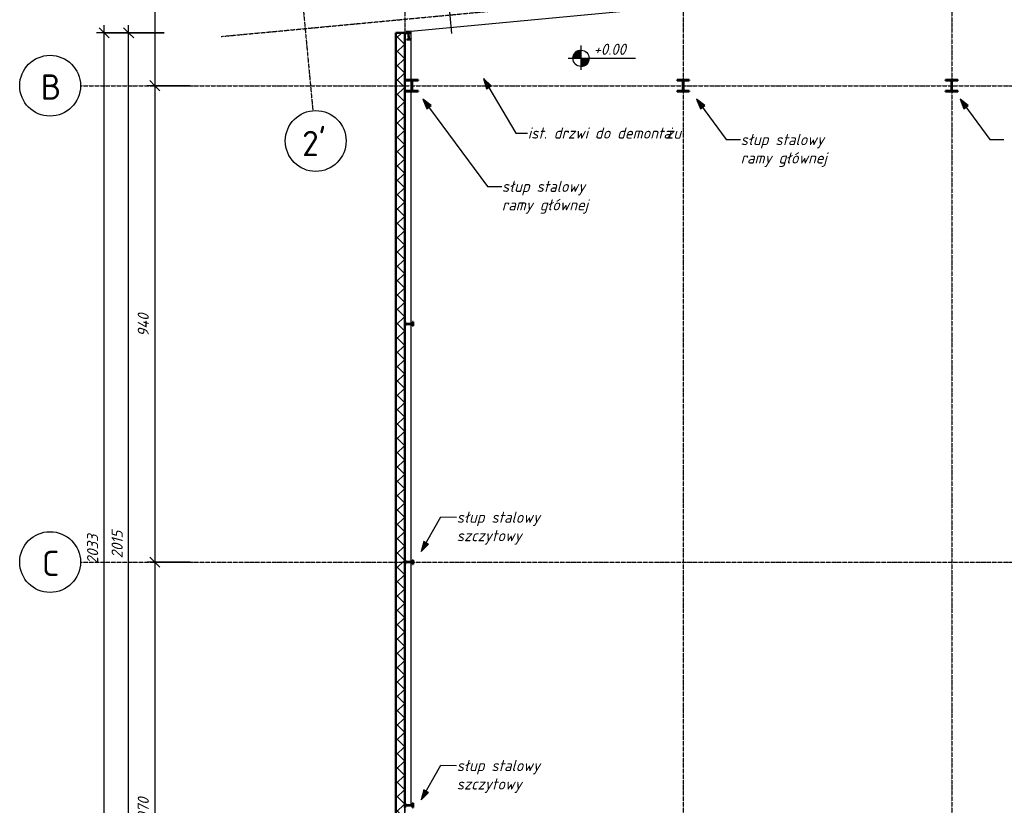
# Model space of a CAD drawing. Header units: millimetres. Extents: x -31072 to 35108, y -23925 to 16310.
# Tile 2 of 10: x -31072 to -11639, y -12755 to 2748. Entities that reach past the tile are written whole.
import ezdxf

# ---------------------------------------------------------------- set-up
doc = ezdxf.new("R2010")
doc.units = ezdxf.units.MM
doc.linetypes.add('Linia osi', pattern=[14, 6, -3, 2, -3])
for name, color, linetype, lineweight in [('A-ANNO-DIMS', 211, 'Continuous', 20), ('A-ANNO-DIMS-100', 211, 'Continuous', 20), ('A-DOOR-IDEN', 31, 'Continuous', 25), ('A-FLOR', 192, 'Continuous', 25), ('A-WALL', 113, 'Continuous', 25), ('A-WALL-PATT', 111, 'Continuous', 50), ('G-ANNO-DIMS', 111, 'Continuous', 20), ('G-ANNO-TEXT', 231, 'Continuous', 20), ('S-COLS', 52, 'Continuous', 25), ('S-GRID', 1, 'Continuous', 20), ('S-GRID-IDEN', 1, 'Continuous', 25)]:
    doc.layers.add(name, color=color, linetype=linetype, lineweight=lineweight)
doc.styles.add('GOST Common', font='GOST_Common.ttf', dxfattribs={"height": 500})
doc.styles.add('GOST Common_I', font='GOST_Common Italic.ttf', dxfattribs={"height": 220})
doc.dimstyles.new('Zasieczka', dxfattribs={"dimscale": 304.8, "dimtxt": 221.257299, "dimasz": 0.656168, "dimexe": 0.492126, "dimexo": 0.0625, "dimgap": 0.164042, "dimtad": 1, "dimdec": 0, "dimlfac": 0.1, "dimzin": 0, "dimdsep": 46, "dimtxsty": 'GOST Common_I', "dimblk1": 'OBLIQUE', "dimblk2": 'OBLIQUE', "dimsah": 1, "dimcen": 0.09, "dimdle": 0.492126, "dimadec": 1, "dimazin": 0, "dimtfac": 1, "dimtdec": 4, "dimtix": 1, "dimtmove": 0, "dimatfit": 3, "dimfxl": 2.296588, "dimfxlon": 1, "dimtvp": 1, "dimtfill": 1, "dimtolj": 1, "dimtzin": 0, "dimlwd": 25, "dimlwe": 25, "dimarcsym": 2})

# ---------------------------------------------------------------- blocks, each defined once
blk = doc.blocks.new('Słup HE-A - HEA240-1946272-Parter')
at = {"layer": 'S-COLS', "lineweight": 20}
h = blk.add_hatch(dxfattribs=at)
h.set_pattern_fill('FP_25', color=256, style=0, pattern_type=2)
h.set_pattern_definition([(45, (12677.36, -1444.8), (-251.447, 251.447), []), (45, (12677.36, -1063.8), (-251.447, 251.447), [])])
h.paths.add_polyline_path([(-120, -115), (120, -115), (120, -103), (25, -103), (14, -100), (7, -93), (4, -82), (4, 82), (7, 92), (14, 100), (25, 103), (120, 103), (120, 115), (-120, 115), (-120, 103), (-25, 103), (-14, 100), (-7, 92), (-4, 82), (-4, -82), (-7, -93), (-14, -100), (-25, -103), (-120, -103)], flags=0)
at = {"layer": 'S-COLS', "lineweight": 50}
for p, q in [((120, 115), (-120, 115)), ((-120, 115), (-120, 103)), ((-120, 103), (-25, 103)), ((-4, 82), (-4, -82)), ((4, -82), (4, 82)), ((25, 103), (120, 103)), ((120, 103), (120, 115)), ((-25, -103), (-120, -103)), ((-120, -103), (-120, -115)), ((-120, -115), (120, -115)), ((120, -103), (25, -103)), ((120, -115), (120, -103))]:
    blk.add_line(p, q, dxfattribs=at)
for centre, start, end in [((-25, 82), 0, 90), ((25, 82), 90, 180), ((-25, -82), 270, 0), ((25, -82), 180, 270)]:
    blk.add_arc(centre, 21, start, end, dxfattribs=at)
blk = doc.blocks.new('Słup HE-A - HEA240-V16-Parter')
at = {"layer": 'S-COLS', "lineweight": 20}
h = blk.add_hatch(dxfattribs=at)
h.set_pattern_fill('FP_26', color=256, style=0, pattern_type=2)
h.set_pattern_definition([(45, (17977.36, -1444.8), (-251.447, 251.447), []), (45, (17977.36, -1063.8), (-251.447, 251.447), [])])
h.paths.add_polyline_path([(-120, -115), (120, -115), (120, -103), (25, -103), (14, -100), (7, -92), (4, -82), (4, 82), (7, 93), (14, 100), (25, 103), (120, 103), (120, 115), (-120, 115), (-120, 103), (-25, 103), (-14, 100), (-7, 93), (-4, 82), (-4, -82), (-7, -92), (-14, -100), (-25, -103), (-120, -103)], flags=0)
at = {"layer": 'S-COLS', "lineweight": 50}
for p, q in [((120, 115), (-120, 115)), ((-120, 115), (-120, 103)), ((-120, 103), (-25, 103)), ((-4, 82), (-4, -82)), ((4, -82), (4, 82)), ((25, 103), (120, 103)), ((120, 103), (120, 115)), ((-25, -103), (-120, -103)), ((-120, -103), (-120, -115)), ((-120, -115), (120, -115)), ((120, -103), (25, -103)), ((120, -115), (120, -103))]:
    blk.add_line(p, q, dxfattribs=at)
for centre, start, end in [((-25, 82), 0, 90), ((25, 82), 90, 180), ((-25, -82), 270, 0), ((25, -82), 180, 270)]:
    blk.add_arc(centre, 21, start, end, dxfattribs=at)
blk = doc.blocks.new('Słup HE-A - HEA240-V17-Parter')
at = {"layer": 'S-COLS', "lineweight": 20}
h = blk.add_hatch(dxfattribs=at)
h.set_pattern_fill('FP_27', color=256, style=0, pattern_type=2)
h.set_pattern_definition([(45, (23327.36, -1444.8), (-251.447, 251.447), []), (45, (23327.36, -1063.8), (-251.447, 251.447), [])])
h.paths.add_polyline_path([(120, -115), (120, -103), (25, -103), (14, -100), (7, -93), (4, -82), (4, 82), (7, 93), (14, 100), (25, 103), (120, 103), (120, 115), (-120, 115), (-120, 103), (-25, 103), (-14, 100), (-7, 93), (-4, 82), (-4, -82), (-7, -93), (-14, -100), (-25, -103), (-120, -103), (-120, -115)], flags=0)
at = {"layer": 'S-COLS', "lineweight": 50}
for p, q in [((120, 115), (-120, 115)), ((-120, 115), (-120, 103)), ((-120, 103), (-25, 103)), ((-4, 82), (-4, -82)), ((4, -82), (4, 82)), ((25, 103), (120, 103)), ((120, 103), (120, 115)), ((-25, -103), (-120, -103)), ((-120, -103), (-120, -115)), ((-120, -115), (120, -115)), ((120, -103), (25, -103)), ((120, -115), (120, -103))]:
    blk.add_line(p, q, dxfattribs=at)
for centre, start, end in [((-25, 82), 0, 90), ((25, 82), 90, 180), ((-25, -82), 270, 0), ((25, -82), 180, 270)]:
    blk.add_arc(centre, 21, start, end, dxfattribs=at)
blk = doc.blocks.new('Słup IPE - IPE160-1946322-Parter')
at = {"layer": 'S-COLS', "lineweight": 20}
h = blk.add_hatch(dxfattribs=at)
h.set_pattern_fill('FP_28', color=256, style=0, pattern_type=2)
h.set_pattern_definition([(315, (3254.2, -23389.18), (251.447, 251.447), []), (315, (3635.2, -23389.18), (251.447, 251.447), [])])
h.paths.add_polyline_path([(-41, 73), (-12, 73), (-5, 70), (-3, 64), (-3, -64), (-5, -70), (-12, -73), (-41, -73), (-41, -80), (41, -80), (41, -73), (11, -73), (5, -70), (2, -64), (2, 64), (5, 70), (11, 73), (41, 73), (41, 80), (-41, 80)], flags=0)
at = {"layer": 'S-COLS', "lineweight": 50}
for p, q in [((41, 80), (-41, 80)), ((-41, 80), (-41, 73)), ((-41, 73), (-12, 73)), ((-3, 64), (-3, -64)), ((2, -64), (2, 64)), ((11, 73), (41, 73)), ((41, 73), (41, 80)), ((-12, -73), (-41, -73)), ((-41, -73), (-41, -80)), ((-41, -80), (41, -80)), ((41, -73), (11, -73)), ((41, -80), (41, -73))]:
    blk.add_line(p, q, dxfattribs=at)
for centre, start, end in [((-12, 64), 0, 90), ((11, 64), 90, 180), ((-12, -64), 270, 0), ((11, -64), 180, 270)]:
    blk.add_arc(centre, 9, start, end, dxfattribs=at)
blk = doc.blocks.new('Słup IPE - IPE160-1946344-Parter')
at = {"layer": 'S-COLS', "lineweight": 20}
h = blk.add_hatch(dxfattribs=at)
h.set_pattern_fill('FP_29', color=256, style=0, pattern_type=2)
h.set_pattern_definition([(315, (7955.2, -23389.18), (251.447, 251.447), []), (315, (8336.2, -23389.18), (251.447, 251.447), [])])
h.paths.add_polyline_path([(-41, 80), (-41, 73), (-12, 73), (-5, 70), (-3, 64), (-3, -64), (-5, -70), (-12, -73), (-41, -73), (-41, -80), (41, -80), (41, -73), (11, -73), (5, -70), (2, -64), (2, 64), (5, 70), (11, 73), (41, 73), (41, 80)], flags=0)
at = {"layer": 'S-COLS', "lineweight": 50}
for p, q in [((41, 80), (-41, 80)), ((-41, 80), (-41, 73)), ((-41, 73), (-12, 73)), ((-3, 64), (-3, -64)), ((2, -64), (2, 64)), ((11, 73), (41, 73)), ((41, 73), (41, 80)), ((-12, -73), (-41, -73)), ((-41, -73), (-41, -80)), ((-41, -80), (41, -80)), ((41, -73), (11, -73)), ((41, -80), (41, -73))]:
    blk.add_line(p, q, dxfattribs=at)
for centre, start, end in [((-12, 64), 0, 90), ((11, 64), 90, 180), ((-12, -64), 270, 0), ((11, -64), 180, 270)]:
    blk.add_arc(centre, 9, start, end, dxfattribs=at)
blk = doc.blocks.new('Słup IPE - IPE160-1946345-Parter')
at = {"layer": 'S-COLS', "lineweight": 20}
h = blk.add_hatch(dxfattribs=at)
h.set_pattern_fill('FP_30', color=256, style=0, pattern_type=2)
h.set_pattern_definition([(315, (12754.86, -23389.18), (251.447, 251.447), []), (315, (13135.86, -23389.18), (251.447, 251.447), [])])
h.paths.add_polyline_path([(-41, -73), (-41, -80), (41, -80), (41, -73), (11, -73), (5, -70), (2, -64), (2, 64), (5, 70), (11, 73), (41, 73), (41, 80), (-41, 80), (-41, 73), (-12, 73), (-5, 70), (-3, 64), (-3, -64), (-5, -70), (-12, -73)], flags=0)
at = {"layer": 'S-COLS', "lineweight": 50}
for p, q in [((41, 80), (-41, 80)), ((-41, 80), (-41, 73)), ((-41, 73), (-12, 73)), ((-3, 64), (-3, -64)), ((2, -64), (2, 64)), ((11, 73), (41, 73)), ((41, 73), (41, 80)), ((-12, -73), (-41, -73)), ((-41, -73), (-41, -80)), ((-41, -80), (41, -80)), ((41, -73), (11, -73)), ((41, -80), (41, -73))]:
    blk.add_line(p, q, dxfattribs=at)
for centre, start, end in [((-12, 64), 0, 90), ((11, 64), 90, 180), ((-12, -64), 270, 0), ((11, -64), 180, 270)]:
    blk.add_arc(centre, 9, start, end, dxfattribs=at)
blk = doc.blocks.new('Słup IPE - IPE160-V19-Parter')
at = {"layer": 'S-COLS', "lineweight": 50}
for p, q in [((41, 80), (-41, 80)), ((-41, 80), (-41, 72.6)), ((-41, 72.6), (-11.5, 72.6)), ((-2.5, 63.6), (-2.5, -63.6)), ((2.5, -63.6), (2.5, 63.6)), ((11.5, 72.6), (41, 72.6)), ((41, 72.6), (41, 80)), ((-11.5, -72.6), (-41, -72.6)), ((-41, -72.6), (-41, -80)), ((-41, -80), (41, -80)), ((41, -72.6), (11.5, -72.6)), ((41, -80), (41, -72.6))]:
    blk.add_line(p, q, dxfattribs=at)
for centre, start, end in [((-11.5, 63.6), 0, 90), ((11.5, 63.6), 90, 180), ((-11.5, -63.6), 270, 0), ((11.5, -63.6), 180, 270)]:
    blk.add_arc(centre, 9, start, end, dxfattribs=at)
blk = doc.blocks.new('DIMBLOCK7-Parter')
at = {"layer": 'A-ANNO-DIMS-100', "lineweight": 35}
for p, q in [((-29406, 2490), (-29506, 2590)), ((-29406, 2490), (-29306, 2390)), ((-29406, -17835), (-29506, -17735)), ((-29406, -17835), (-29306, -17935))]:
    blk.add_line(p, q, dxfattribs=at)
at = {"layer": 'A-ANNO-DIMS-100', "lineweight": 25}
for p, q in [((-29406, -17985), (-29406, 2640)), ((-28706, 2490), (-29556, 2490)), ((-29406, 2490), (-28706, 2490)), ((-28706, -17835), (-29556, -17835)), ((-29406, -17835), (-28706, -17835))]:
    blk.add_line(p, q, dxfattribs=at)
at = {"layer": 'A-ANNO-DIMS-100', "color": 0, "lineweight": 25, "insert": (-29743, -7995), "char_height": 220, "width": 774.03, "attachment_point": 1, "rotation": 90, "line_spacing_factor": 1.022761, "style": 'GOST Common_I', "bg_fill": 3, "box_fill_scale": 1.25, "bg_fill_color": 256, "bg_fill_true_color": 13158600, "bg_fill_transparency": 0}
blk.add_mtext('2033', dxfattribs=at)
blk = doc.blocks.new('_Oblique')
at = {"color": 0, "linetype": 'ByBlock', "lineweight": -2}
blk.add_line((-0.5, -0.5), (0.5, 0.5), dxfattribs=at)
blk = doc.blocks.new('Siatka - Oś 6mm-1781598-Parter')
at = {"layer": 'S-GRID-IDEN'}
blk.add_circle((0, -0.01), 6, dxfattribs=at)
blk = doc.blocks.new('DIMBLOCK45-Parter')
at = {"layer": 'A-ANNO-DIMS-100', "lineweight": 35}
for p, q in [((-28922, 2490), (-29022, 2590)), ((-28922, 2490), (-28822, 2390)), ((-28922, -17655), (-29022, -17555)), ((-28922, -17655), (-28822, -17755))]:
    blk.add_line(p, q, dxfattribs=at)
at = {"layer": 'A-ANNO-DIMS-100', "lineweight": 25}
for p, q in [((-28922, -17655), (-28922, 2640)), ((-28222, 2490), (-29072, 2490)), ((-28922, 2490), (-28222, 2490)), ((-28222, -17655), (-29072, -17655)), ((-28922, -17655), (-28222, -17655))]:
    blk.add_line(p, q, dxfattribs=at)
at = {"layer": 'A-ANNO-DIMS-100', "color": 0, "lineweight": 25, "insert": (-29259, -7881), "char_height": 220, "width": 715.52, "attachment_point": 1, "rotation": 90, "line_spacing_factor": 1.022761, "style": 'GOST Common_I', "bg_fill": 3, "box_fill_scale": 1.25, "bg_fill_color": 256, "bg_fill_true_color": 13158600, "bg_fill_transparency": 0}
blk.add_mtext('2015', dxfattribs=at)
blk = doc.blocks.new('DIMBLOCK46-Parter')
at = {"layer": 'A-ANNO-DIMS-100', "lineweight": 35}
for p, q in [((-28406, 9485), (-28506, 9585)), ((-28406, 9485), (-28306, 9385)), ((-28406, 1445), (-28506, 1545)), ((-28406, 1445), (-28306, 1345))]:
    blk.add_line(p, q, dxfattribs=at)
at = {"layer": 'A-ANNO-DIMS-100', "lineweight": 25}
for p, q in [((-28406, 9635), (-28406, 1445)), ((-27706, 9485), (-28556, 9485)), ((-28406, 9485), (-27706, 9485)), ((-27706, 1445), (-28556, 1445)), ((-28406, 1445), (-27706, 1445))]:
    blk.add_line(p, q, dxfattribs=at)
at = {"layer": 'A-ANNO-DIMS-100', "color": 0, "lineweight": 25, "insert": (-28743, 5212), "char_height": 220, "width": 607.52, "attachment_point": 1, "rotation": 90, "line_spacing_factor": 1.022761, "style": 'GOST Common_I', "bg_fill": 3, "box_fill_scale": 1.25, "bg_fill_color": 256, "bg_fill_true_color": 13158600, "bg_fill_transparency": 0}
blk.add_mtext('804', dxfattribs=at)
blk = doc.blocks.new('DIMBLOCK47-Parter')
at = {"layer": 'A-ANNO-DIMS-100', "lineweight": 25}
for p, q in [((-27706, 1445), (-28556, 1445)), ((-28406, 1445), (-28406, -7955)), ((-28406, 1445), (-27706, 1445)), ((-27706, -7955), (-28556, -7955)), ((-28406, -7955), (-27706, -7955))]:
    blk.add_line(p, q, dxfattribs=at)
at = {"layer": 'A-ANNO-DIMS-100', "lineweight": 35}
for p, q in [((-28406, 1445), (-28506, 1545)), ((-28406, 1445), (-28306, 1345)), ((-28406, -7955), (-28506, -7855)), ((-28406, -7955), (-28306, -8055))]:
    blk.add_line(p, q, dxfattribs=at)
at = {"layer": 'A-ANNO-DIMS-100', "color": 0, "lineweight": 25, "insert": (-28743, -3508), "char_height": 220, "width": 607.52, "attachment_point": 1, "rotation": 90, "line_spacing_factor": 1.022761, "style": 'GOST Common_I', "bg_fill": 3, "box_fill_scale": 1.25, "bg_fill_color": 256, "bg_fill_true_color": 13158600, "bg_fill_transparency": 0}
blk.add_mtext('940', dxfattribs=at)
blk = doc.blocks.new('DIMBLOCK48-Parter')
at = {"layer": 'A-ANNO-DIMS-100', "lineweight": 25}
for p, q in [((-27706, -7955), (-28556, -7955)), ((-28406, -7955), (-28406, -17805)), ((-28406, -7955), (-27706, -7955)), ((-27706, -17655), (-28556, -17655)), ((-28406, -17655), (-27706, -17655))]:
    blk.add_line(p, q, dxfattribs=at)
at = {"layer": 'A-ANNO-DIMS-100', "lineweight": 35}
for p, q in [((-28406, -7955), (-28506, -7855)), ((-28406, -7955), (-28306, -8055)), ((-28406, -17655), (-28506, -17555)), ((-28406, -17655), (-28306, -17755))]:
    blk.add_line(p, q, dxfattribs=at)
at = {"layer": 'A-ANNO-DIMS-100', "color": 0, "lineweight": 25, "insert": (-28743, -13047), "char_height": 220, "width": 580.52, "attachment_point": 1, "rotation": 90, "line_spacing_factor": 1.022761, "style": 'GOST Common_I', "bg_fill": 3, "box_fill_scale": 1.25, "bg_fill_color": 256, "bg_fill_true_color": 13158600, "bg_fill_transparency": 0}
blk.add_mtext('970', dxfattribs=at)
blk = doc.blocks.new('D_L - --1480526-Parter')
at = {"layer": 'A-DOOR-IDEN'}
blk.add_line((0, 2.18), (0, -15.84), dxfattribs=at)
blk.add_circle((0, -19.84), 4, dxfattribs=at)
blk = doc.blocks.new('Rzędne punktów - Etyk_Wymiar punktowy_Rzędna - Koło pełne-1053112-Parter')
at = {"layer": 'G-ANNO-DIMS'}
h = blk.add_hatch(color=256, dxfattribs=at)
edge = h.paths.add_edge_path(flags=0)
edge.add_line((0, 0), (-1.6, 0))
edge.add_arc((0, 0), 1.6, 90, 180, ccw=False)
edge.add_line((0, 1.6), (0, 0))
h = blk.add_hatch(color=256, dxfattribs=at)
edge = h.paths.add_edge_path(flags=0)
edge.add_line((0, 0), (1.6, 0))
edge.add_arc((0, 0), 1.6, 270, 360, ccw=False)
edge.add_line((0, -1.6), (0, 0))
at = {"layer": 'G-ANNO-DIMS', "lineweight": 25}
for p, q in [((0, -2.29), (0, 2.51)), ((-2.56, 0), (10.75, 0))]:
    blk.add_line(p, q, dxfattribs=at)
blk.add_circle((0, 0), 1.6, dxfattribs=at)
for start, end in [(90, 180), (270, 360)]:
    blk.add_arc((0, 0), 1.6, start, end, dxfattribs=at)

msp = doc.modelspace()

# ---------------------------------------------------------------- hatches: boundary and pattern name
at = {"layer": 'A-WALL-PATT', "lineweight": 20}
h = msp.add_hatch(dxfattribs=at)
h.set_pattern_fill('FP_6', color=256, style=0, pattern_type=2)
h.set_pattern_definition([(45, (0, 0), (-141.4214, 141.4214), []), (135, (0, 0), (-141.4214, -141.4214), [])])
h.paths.add_polyline_path([(-23479.2, -17665.2), (-23479.2, 2489.8), (-23639.2, 2489.8), (-23639.2, -17665.2)], flags=0)
at = {"layer": 'G-ANNO-TEXT', "lineweight": 25}
for points in [[(-21915.9, 1584.9), (-21859.7, 1385.7), (-21767.6, 1440.5)], [(-23112.4, 1181.7), (-23036.6, 989.1), (-22950.4, 1052.8)], [(-17712.4, 1181.7), (-17637.3, 988.8), (-17550.9, 1052.2)], [(-12512.4, 1181.7), (-12437.3, 988.8), (-12350.9, 1052.2)], [(-23149.6, -7748.9), (-23004.1, -7601.6), (-23097.3, -7548.6)], [(-23149.6, -12648.9), (-23004.1, -12501.6), (-23097.3, -12448.6)]]:
    msp.add_hatch(color=10, dxfattribs=at).paths.add_polyline_path(points, flags=0)

# ---------------------------------------------------------------- linework, layer by layer
at = {"layer": 'A-FLOR'}
for p, q in [((-12725.7, 3518.2), (-23349.2, 2518.1)), ((-23349.2, 2518.1), (-23349.2, 2474.8))]:
    msp.add_line(p, q, dxfattribs=at)
at = {"layer": 'A-WALL', "lineweight": 50}
for p, q in [((-23469.2, 2489.8), (-23649.2, 2489.8)), ((-23649.2, 2489.8), (-23649.2, -17835.2)), ((-23469.2, -3213.2), (-23469.2, 2489.8)), ((-23469.2, -7914.2), (-23469.2, -3295.2)), ((-23469.2, -12713.9), (-23469.2, -7996.2))]:
    msp.add_line(p, q, dxfattribs=at)
at = {"layer": 'A-WALL', "lineweight": 20}
for p, q in [((-23639.2, 2489.8), (-23639.2, -17825.2)), ((-23479.2, 2489.8), (-23479.2, -17665.2))]:
    msp.add_line(p, q, dxfattribs=at)
at = {"layer": 'A-WALL'}
for p, q in [((-23469.2, 2474.8), (-23403.6, 2474.8)), ((-23398.6, 2474.8), (-23349.2, 2474.8)), ((-23349.2, 2474.8), (-23349.2, 2361)), ((-23349.2, 2357.4), (-23349.2, 1559.8)), ((-23349.2, 1547), (-23349.2, 1342.6)), ((-23349.2, 1329.8), (-23349.2, -3251.7)), ((-23349.2, -3256.7), (-23349.2, -7952.7)), ((-23349.2, -7957.7), (-23349.2, -12752.4))]:
    msp.add_line(p, q, dxfattribs=at)
at = {"layer": 'G-ANNO-TEXT', "color": 10, "lineweight": 25}
for p, q in [((-21915.9, 1584.9), (-21859.7, 1385.7)), ((-21767.6, 1440.5), (-21915.9, 1584.9)), ((-21915.9, 1584.9), (-21277.2, 511.4)), ((-21859.7, 1385.7), (-21767.6, 1440.5)), ((-23112.4, 1181.7), (-23036.6, 989.1)), ((-22950.4, 1052.8), (-23112.4, 1181.7)), ((-23112.4, 1181.7), (-21838.8, -540.6)), ((-17712.4, 1181.7), (-17637.3, 988.8)), ((-17550.9, 1052.2), (-17712.4, 1181.7)), ((-17712.4, 1181.7), (-17126.4, 383)), ((-12512.4, 1181.7), (-12437.3, 988.8)), ((-12350.9, 1052.2), (-12512.4, 1181.7)), ((-12512.4, 1181.7), (-11926.4, 383)), ((-23036.6, 989.1), (-22950.4, 1052.8)), ((-17637.3, 988.8), (-17550.9, 1052.2)), ((-12437.3, 988.8), (-12350.9, 1052.2)), ((-21277.2, 511.4), (-21048.2, 511.4)), ((-17126.4, 383), (-16845.5, 383)), ((-11926.4, 383), (-11645.5, 383)), ((-21838.8, -540.6), (-21557.9, -540.6)), ((-23149.6, -7748.9), (-22758.6, -7061.5)), ((-22758.6, -7061.5), (-22450, -7069.9)), ((-23097.3, -7548.6), (-23149.6, -7748.9)), ((-23004.1, -7601.6), (-23097.3, -7548.6)), ((-23149.6, -7748.9), (-23004.1, -7601.6)), ((-23149.6, -12648.9), (-22758.6, -11961.5)), ((-22758.6, -11961.5), (-22450, -11969.9)), ((-23097.3, -12448.6), (-23149.6, -12648.9)), ((-23149.6, -12648.9), (-23004.1, -12501.6)), ((-23004.1, -12501.6), (-23097.3, -12448.6))]:
    msp.add_line(p, q, dxfattribs=at)
at = {"layer": 'S-GRID', "linetype": 'Linia osi', "lineweight": 25}
for p, q in [((-23469.2, 10465.2), (-23469.2, -22411.7)), ((-17977.4, 10465.2), (-17977.4, -22411.7)), ((-12677.4, 10465.2), (-12677.4, -22411.7)), ((-25972.9, 8248.7), (-25285.8, 951)), ((-27095.2, 2416.5), (-6787.7, 4328.4))]:
    msp.add_line(p, q, dxfattribs=at)

# ---------------------------------------------------------------- block references
at = {"layer": 'A-DOOR-IDEN', "xscale": 99.99999999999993, "yscale": 99.99999999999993, "zscale": 99.99999999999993, "rotation": 185.3784199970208}
msp.add_blockref('D_L - --1480526-Parter', (-22562.1, 2692.6), dxfattribs=at)
at = {"layer": 'G-ANNO-DIMS', "lineweight": 25, "xscale": 99.99999999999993, "yscale": 99.99999999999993, "zscale": 99.99999999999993}
msp.add_blockref('Rzędne punktów - Etyk_Wymiar punktowy_Rzędna - Koło pełne-1053112-Parter', (-19992.6, 1986.2), dxfattribs=at)
at = {"layer": 'S-COLS'}
for name, p, rotation in [('Słup IPE - IPE160-V19-Parter', (-23397.2, 2433.2), 5.378419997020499), ('Słup IPE - IPE160-1946322-Parter', (-23389.2, -3254.2), 89.9999999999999), ('Słup IPE - IPE160-1946344-Parter', (-23389.2, -7955.2), 89.9999999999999), ('Słup IPE - IPE160-1946345-Parter', (-23389.2, -12754.9), 89.9999999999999)]:
    msp.add_blockref(name, p, dxfattribs=dict(at, rotation=rotation))
for name, p in [('Słup HE-A - HEA240-V17-Parter', (-23327.4, 1444.8)), ('Słup HE-A - HEA240-V16-Parter', (-17977.4, 1444.8)), ('Słup HE-A - HEA240-1946272-Parter', (-12677.4, 1444.8))]:
    msp.add_blockref(name, p, dxfattribs=at)
at = {"layer": 'S-GRID-IDEN', "xscale": 99.99999999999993, "yscale": 99.99999999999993, "zscale": 99.99999999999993}
for p, rotation in [((-30471, 1444.8), 269.9999999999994), ((-25229.6, 353.6), 185.3784199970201), ((-30471, -7955.2), 269.9999999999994)]:
    msp.add_blockref('Siatka - Oś 6mm-1781598-Parter', p, dxfattribs=dict(at, rotation=rotation))

# ---------------------------------------------------------------- texts
at = {"layer": 'G-ANNO-TEXT', "color": 7, "lineweight": 25, "char_height": 220, "attachment_point": 1, "style": 'GOST Common_I'}
for s, insert, width in [('ist. drzwi do demonta', (-21045, 621.4), 3310.969), ('żu', (-18313.2, 621.4), 368.776), ('\\fGOST Common|b0|i1|c238|p34|;s', (-16842.3, 493), 184.388), ('łup stalowy ', (-16690.1, 493), 1948.101), ('ramy głównej', (-16842.3, 129.2), 2076.371), ('łup stalowy ', (-21402.6, -430.6), 1948.101), ('\\fGOST Common|b0|i1|c238|p34|;s', (-21554.7, -430.6), 184.388), ('ramy głównej', (-21554.7, -794.4), 2076.371), ('łup stalowy ', (-22294.6, -6959.9), 1948.101), ('\\fGOST Common|b0|i1|c238|p34|;s', (-22446.8, -6959.9), 184.388), ('szczytowy', (-22446.8, -7323.7), 1667.51), ('łup stalowy ', (-22294.6, -11859.9), 1948.101), ('\\fGOST Common|b0|i1|c238|p34|;s', (-22446.8, -11859.9), 184.388), ('szczytowy', (-22446.8, -12223.7), 1667.51)]:
    msp.add_mtext(s, dxfattribs=dict(at, insert=insert, width=width))
at = {"layer": 'S-GRID-IDEN', "lineweight": 20, "char_height": 500, "attachment_point": 1, "style": 'GOST Common'}
for s, insert, width in [('\\fGOST Common|b0|i0|c238|p34|;B', (-30658.3, 1669.5), 497.046), ("2'", (-25496.7, 555), 649.367), ('\\fGOST Common|b0|i0|c238|p34|;C', (-30631.8, -7730.5), 432.911)]:
    msp.add_mtext(s, dxfattribs=dict(at, insert=insert, width=width))

# ---------------------------------------------------------------- dimensions: what is measured, and where the dimension line sits
at = {"layer": 'A-ANNO-DIMS', "lineweight": 25}
dim = msp.add_linear_dim(base=(-29405.7678, 2489.8204), p1=(-28705.7678, -17835.1873), p2=(-28705.7678, 2489.8204), angle=90, dimstyle='Zasieczka', override={"dimpost": '<>', "dimfxl": 20325.007665}, dxfattribs=at)
dim.commit()
dim.dimension.update_dxf_attribs({"geometry": 'DIMBLOCK7-Parter', "text_midpoint": (-29565.7678, -7672.6834)})

# ---------------------------------------------------------------- next in the draw order: linework, layer by layer
at = {"layer": 'S-GRID', "linetype": 'Linia osi', "lineweight": 25}
for p, q in [((-29871, 1444.8), (33909, 1444.8)), ((-29871, -7955.2), (33909, -7955.2))]:
    msp.add_line(p, q, dxfattribs=at)

# ---------------------------------------------------------------- next in the draw order: texts
at = {"layer": 'G-ANNO-DIMS', "lineweight": 25, "insert": (-19745.5, 2273.7), "char_height": 220, "width": 846.962, "attachment_point": 1, "line_spacing_factor": 1.022761, "style": 'GOST Common_I', "bg_fill": 3, "box_fill_scale": 1.25, "bg_fill_color": 256, "bg_fill_true_color": 13158600, "bg_fill_transparency": 0}
msp.add_mtext('+0.00', dxfattribs=at)

# ---------------------------------------------------------------- next in the draw order: dimensions: what is measured, and where the dimension line sits
at = {"layer": 'A-ANNO-DIMS', "lineweight": 25}
dim = msp.add_linear_dim(base=(-28921.5919, 2489.8204), p1=(-28221.5919, -17655.1873), p2=(-28221.5919, 2489.8204), angle=90, dimstyle='Zasieczka', override={"dimpost": '<>', "dimfxl": 20145.007665}, dxfattribs=at)
dim.commit()
dim.dimension.update_dxf_attribs({"geometry": 'DIMBLOCK45-Parter', "text_midpoint": (-29081.5919, -7582.6834)})

# ---------------------------------------------------------------- next in the draw order: dimensions: what is measured, and where the dimension line sits
dim = msp.add_linear_dim(base=(-28405.8, 1444.8), p1=(-27705.8, 9484.8), p2=(-27705.8, 1444.8), angle=90, dimstyle='Zasieczka', override={"dimpost": '<>', "dimfxl": 8040.000001}, dxfattribs=at)
dim.commit()
dim.dimension.update_dxf_attribs({"geometry": 'DIMBLOCK46-Parter', "text_midpoint": (-28565.8, 5464.8)})

# ---------------------------------------------------------------- next in the draw order: dimensions: what is measured, and where the dimension line sits
dim = msp.add_linear_dim(base=(-28405.8, -7955.2), p1=(-27705.8, 1444.8), p2=(-27705.8, -7955.2), angle=90, dimstyle='Zasieczka', override={"dimpost": '<>', "dimfxl": 9400}, dxfattribs=at)
dim.commit()
dim.dimension.update_dxf_attribs({"geometry": 'DIMBLOCK47-Parter', "text_midpoint": (-28565.8, -3255.2)})

# ---------------------------------------------------------------- next in the draw order: dimensions: what is measured, and where the dimension line sits
dim = msp.add_linear_dim(base=(-28405.8, -17655.2), p1=(-27705.8, -7955.2), p2=(-27705.8, -17655.2), angle=90, dimstyle='Zasieczka', override={"dimpost": '<>', "dimfxl": 9700}, dxfattribs=at)
dim.commit()
dim.dimension.update_dxf_attribs({"geometry": 'DIMBLOCK48-Parter', "text_midpoint": (-28567.2, -12805.2)})

doc.saveas('drawing.dxf')
